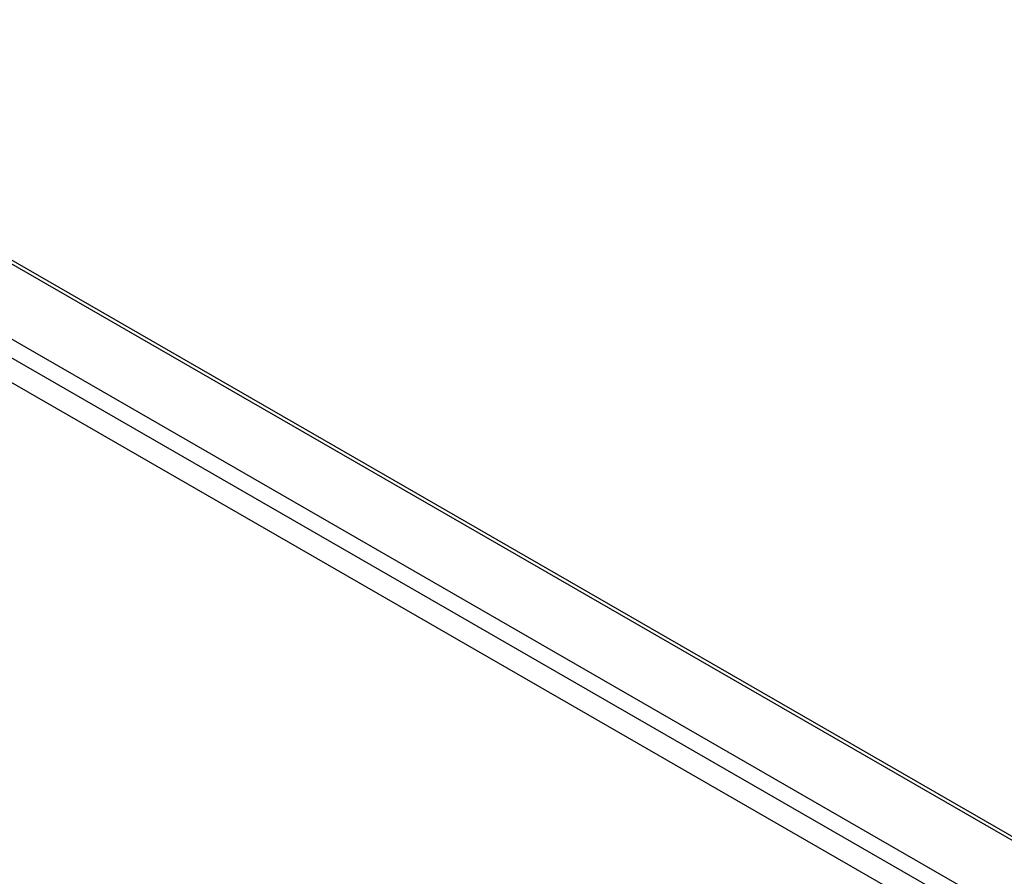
# Model space of a CAD drawing. Header units: inches. Extents: x 23 to 609, y 66 to 286.
# Tile 115 of 178: x 575 to 584, y 207 to 214. Entities that reach past the tile are written whole.
import ezdxf

# ---------------------------------------------------------------- set-up
doc = ezdxf.new("R2010")
doc.units = ezdxf.units.IN
doc.header["$MEASUREMENT"] = 0
doc.layers.add('Visible Edges(ANSI)', color=7, linetype='Continuous', lineweight=25)
doc.layers.add('Visible Tangent Edges(ANSI)', color=7, linetype='Continuous', lineweight=25)

msp = doc.modelspace()

# ---------------------------------------------------------------- linework, layer by layer
at = {"layer": 'Visible Edges(ANSI)'}
for p, q in [((559.0456, 221.4403), (599.6176, 198.0765)), ((599.6879, 196.992), (558.2637, 220.8466))]:
    msp.add_line(p, q, dxfattribs=at)
at = {"layer": 'Visible Tangent Edges(ANSI)'}
for p, q in [((599.6176, 198.0431), (559.023, 221.42)), ((558.467, 221.0999), (599.6176, 197.4028)), ((599.6466, 197.2246), (558.3051, 221.0316))]:
    msp.add_line(p, q, dxfattribs=at)

doc.saveas('drawing.dxf')
